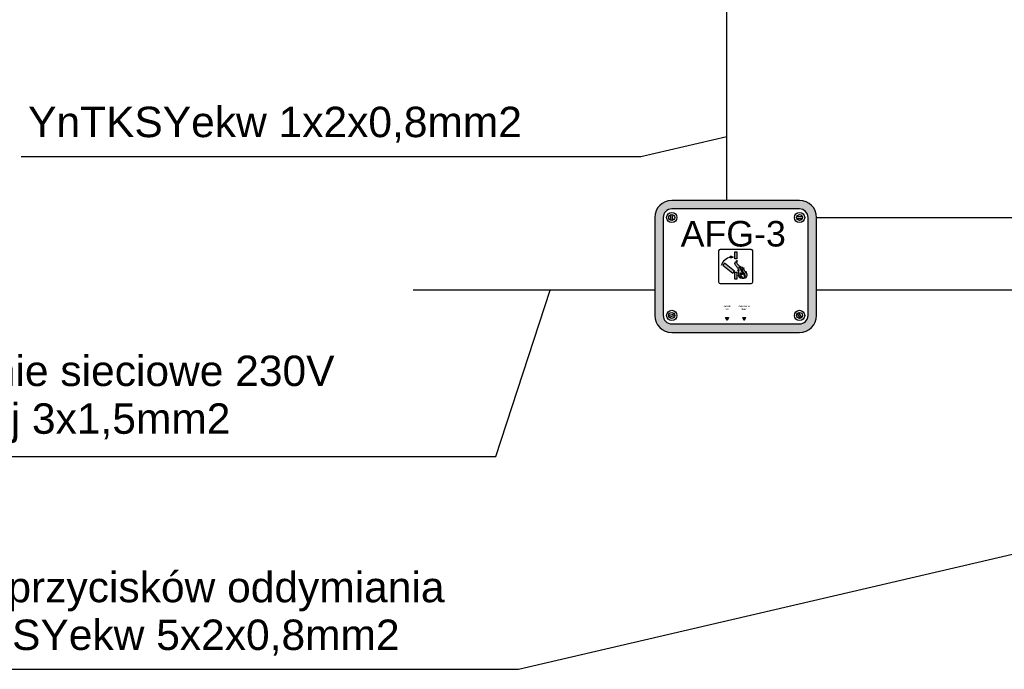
# Model space of a CAD drawing. Header units: millimetres. Extents: x 2709036 to 2756280, y 168165 to 192362.
# Tile 167 of 192: x 2741999 to 2745234, y 171930 to 174066. Entities that reach past the tile are written whole.
import ezdxf
from ezdxf.enums import TextEntityAlignment as Align

# ---------------------------------------------------------------- set-up
doc = ezdxf.new("R2010")
doc.units = ezdxf.units.MM
doc.header["$MEASUREMENT"] = 0
for name, color, linetype in [('D+H Urządzenia', 30, 'Continuous'), ('DH_SO_HDGs', 3, 'Continuous'), ('DH_SO_NKGs', 14, 'Continuous')]:
    doc.layers.add(name, color=color, linetype=linetype)
doc.layers.add('Nowe_Opisy - Etykiety_Nr_pióra__20', color=1, linetype='Continuous', lineweight=13)
doc.styles.get("Standard").update_dxf_attribs({"font": 'arial.ttf'})
doc.styles.add('STYL_AUTOMATYCZNY_1', font='arial.ttf')

# ---------------------------------------------------------------- blocks, each defined once
blk = doc.blocks.new('_baz')
at = {"layer": 'D+H Urządzenia'}
h = blk.add_hatch(color=256, dxfattribs=at)
h.dxf.hatch_style = 1
h.paths.add_polyline_path([(77.16398188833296, 74.99789036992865), (-72.83601811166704, 74.99789036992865, 0.4142135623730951), (-92.83601811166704, 54.99789036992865), (-92.83601811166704, -60.00210963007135, 0.4142135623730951), (-72.83601811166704, -80.00210963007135), (77.16398188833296, -80.00210963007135, 0.4142135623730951), (97.16398188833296, -60.00210963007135), (97.16398188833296, 54.99789036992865, 0.4142135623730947)])
h.paths.add_polyline_path([(-72.83601811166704, 64.99789036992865), (77.16398188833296, 64.99789036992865, -0.4142135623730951), (87.16398188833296, 54.99789036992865), (87.16398188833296, -60.00210963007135, -0.4142135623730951), (77.16398188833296, -70.00210963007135), (-72.83601811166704, -70.00210963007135, -0.4142135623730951), (-82.83601811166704, -60.00210963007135), (-82.83601811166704, 54.99789036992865, -0.4142135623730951)], flags=16)
h.paths.add_polyline_path([(-66.83601811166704, 54.99789036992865, -1), (-78.83601811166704, 54.99789036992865, -1)], flags=0)
h.paths.add_polyline_path([(-69.33601811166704, 54.99789036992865, -1), (-76.33601811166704, 54.99789036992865, -1)], flags=0)
h.paths.add_polyline_path([(-16.0413325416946, 17.50126051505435), (20.36929631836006, 17.50126051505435, -0.414213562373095), (22.1673520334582, 15.70320479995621), (22.1673520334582, -20.70742406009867, -0.4142135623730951), (20.36929631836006, -22.50547977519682), (-16.04133254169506, -22.50547977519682, -0.414213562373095), (-17.83938825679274, -20.7074240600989), (-17.83938825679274, 15.70320479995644, -0.4142135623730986)], flags=0)
h.paths.add_polyline_path([(-3.836018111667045, 9.497890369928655), (-0.8360181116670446, 8.497890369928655), (-3.836018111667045, 7.497890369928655, 0.2360679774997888)], flags=0)
h.paths.add_polyline_path([(-12.86306923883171, -0.925778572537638), (-10.91464544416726, 1.455628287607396), (0.8733185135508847, -8.18906949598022), (-1.07510528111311, -10.57047635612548)], flags=0)
h.paths.add_polyline_path([(1.078740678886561, 14.49789036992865), (3.694125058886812, 14.49789036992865), (3.694125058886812, 6.352599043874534), (1.078740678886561, 6.352599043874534)], flags=0)
h.paths.add_polyline_path([(1.078740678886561, -9.032014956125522), (3.694125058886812, -9.032014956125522), (3.694125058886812, -17.50210963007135), (1.078740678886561, -17.50210963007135)], flags=0)
edge = h.paths.add_edge_path(flags=0)
edge.add_spline(control_points=[(9.91018935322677, -15.98120039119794), (9.766017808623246, -15.95166993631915), (9.352496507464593, -15.85495402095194), (8.818532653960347, -15.51590700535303), (8.259592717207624, -15.27678864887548), (7.771073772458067, -15.06864273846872), (7.811030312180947, -14.55339644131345), (7.347179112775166, -14.54209268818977), (7.328006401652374, -14.16708414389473), (7.614631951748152, -14.41025093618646), (7.892738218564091, -14.56464416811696), (8.398110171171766, -14.59958246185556), (8.864671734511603, -14.66287358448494), (9.19385417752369, -14.67552201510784), (9.881457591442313, -14.56684331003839), (9.391986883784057, -14.53748286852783), (9.192575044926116, -14.35913202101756), (8.875585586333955, -14.15472440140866), (8.718507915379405, -13.73378219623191), (8.273255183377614, -13.38718529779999), (8.126507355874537, -12.7384492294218), (8.021213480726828, -12.14086475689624), (7.88895597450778, -11.61308238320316), (7.514086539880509, -11.20145277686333), (7.717432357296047, -10.76466295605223), (7.290396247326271, -10.23701507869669), (7.722913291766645, -10.39859129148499), (7.872960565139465, -10.58624576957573), (8.033562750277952, -10.79088003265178), (8.228626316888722, -11.01725006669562), (8.546401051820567, -11.12597266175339), (8.635136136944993, -11.53084294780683), (8.979870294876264, -11.77739531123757), (9.135725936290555, -12.08453230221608), (9.469639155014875, -12.27678727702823), (9.585921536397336, -11.95248499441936), (9.639348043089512, -11.58307004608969), (9.629211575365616, -10.93218996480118), (9.547037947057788, -10.05574468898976), (9.234428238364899, -9.169254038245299), (9.195238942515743, -8.175472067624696), (8.828744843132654, -7.43314452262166), (8.449377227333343, -6.693644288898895), (8.16395666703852, -6.064240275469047), (7.858427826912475, -5.417363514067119), (7.353847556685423, -4.993625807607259), (6.97560724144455, -4.455875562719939), (6.743122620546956, -3.995949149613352), (5.861449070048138, -3.487776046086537), (6.364361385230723, -3.492071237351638), (6.666480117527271, -3.69098027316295), (7.079666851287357, -3.984593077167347), (7.502074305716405, -4.526938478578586), (8.237762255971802, -4.723884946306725), (8.754274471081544, -5.299425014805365), (9.098972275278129, -5.820072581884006), (9.653545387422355, -6.171720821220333), (10.1737186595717, -6.716858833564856), (10.42500920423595, -7.507232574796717), (10.89162087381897, -8.434424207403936), (11.28898343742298, -9.311169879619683), (11.40593446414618, -10.34040848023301), (11.53292508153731, -11.04246333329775), (11.44060567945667, -11.60466094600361), (11.34491296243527, -12.08332468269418), (11.83661460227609, -12.06928942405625), (11.92502700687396, -11.49481963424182), (12.27049410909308, -11.18486791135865), (12.69812290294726, -10.20974623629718), (12.5110100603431, -11.05127105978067), (12.32570507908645, -11.45858568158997), (12.38163561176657, -12.09972219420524), (12.3955436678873, -12.64140977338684), (12.48609374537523, -13.23085770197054), (12.15431823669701, -13.47664992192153), (12.30203999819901, -14.02775809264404), (12.51093950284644, -13.52960655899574), (13.07352229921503, -13.41973941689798), (13.1353493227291, -12.76606485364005), (13.40642005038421, -11.6441289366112), (13.24955204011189, -13.37160719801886), (13.40359610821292, -14.34440598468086), (12.42594242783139, -14.95549090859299), (11.78009026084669, -15.69635263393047), (11.31048911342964, -16.08117922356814), (10.00478072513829, -16.07130614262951), (10.27684768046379, -16.0078226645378)], knot_values=[0, 0, 0, 0, 0.4399983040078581, 1.272790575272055, 1.835325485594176, 2.366043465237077, 2.603261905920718, 3.163729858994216, 3.256771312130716, 3.464969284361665, 3.840288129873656, 4.452715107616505, 4.87435585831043, 5.200296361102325, 5.675130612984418, 5.912547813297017, 6.183988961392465, 6.547522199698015, 6.986509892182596, 7.481226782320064, 8.172878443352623, 8.884533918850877, 9.325908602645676, 9.804971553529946, 10.36515905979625, 10.71950043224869, 11.01396366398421, 11.21142403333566, 11.50940761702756, 11.77268812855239, 12.10836470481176, 12.42049204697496, 12.91520887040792, 13.27868263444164, 13.57314589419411, 13.67718839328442, 14.19732129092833, 14.75557036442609, 15.59810631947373, 16.83949180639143, 17.54348973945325, 18.54570281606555, 19.27399992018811, 20.04418026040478, 20.62720494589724, 21.38482155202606, 22.01777080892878, 22.48313024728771, 23.27297172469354, 23.36609755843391, 23.8246208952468, 24.35533887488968, 24.88189977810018, 25.84048466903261, 26.49868579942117, 27.16011043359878, 27.6908283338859, 28.44844494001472, 29.36493473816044, 30.1351150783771, 31.5781732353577, 32.19007104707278, 33.26409336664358, 33.59305073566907, 34.06058272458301, 34.24683439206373, 34.78948522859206, 35.39620024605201, 36.04263605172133, 36.51707305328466, 37.00280036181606, 37.60757016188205, 38.30693318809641, 38.72561999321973, 39.22672650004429, 39.5209762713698, 39.68875603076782, 40.41582245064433, 41.04862278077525, 41.62408342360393, 42.83362302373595, 43.67229021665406, 44.92287239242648, 45.77853401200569, 46.50722729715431, 47.34536013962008, 47.34536013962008, 47.34536013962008, 47.34536013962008], degree=3, periodic=0)
edge.add_spline(control_points=[(10.17208644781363, -16.0078226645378), (10.09025690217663, -16.01228602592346), (9.890720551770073, -15.93974145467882), (9.910189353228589, -15.98120039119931)], knot_values=[0, 0, 0, 0, 0.2458535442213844, 0.2458535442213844, 0.2458535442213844, 0.2458535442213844], degree=3, periodic=0)
h.paths.add_polyline_path([(-66.83601811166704, -60.00210963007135, -1), (-78.83601811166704, -60.00210963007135, -1)], flags=0)
h.paths.add_polyline_path([(-69.33601811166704, -60.00210963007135, -1), (-76.33601811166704, -60.00210963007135, -1)], flags=0)
h.paths.add_polyline_path([(-9.586018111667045, -62.50210963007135), (-6.086018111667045, -62.50210963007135), (-7.836018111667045, -66.00210963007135)], flags=0)
h.paths.add_polyline_path([(10.41398188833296, -62.50210963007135), (13.91398188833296, -62.50210963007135), (12.16398188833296, -66.00210963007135)], flags=0)
h.paths.add_polyline_path([(83.16398188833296, 54.99789036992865, -1), (71.16398188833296, 54.99789036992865, -1)], flags=0)
h.paths.add_polyline_path([(80.66398188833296, 54.99789036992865, -1), (73.66398188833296, 54.99789036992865, -1)], flags=0)
h.paths.add_polyline_path([(48.41651374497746, -61.96617413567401), (51.19063956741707, -61.96617413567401), (51.37156081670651, -61.96617413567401), (51.60815014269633, -61.99400817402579), (51.84010046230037, -62.0197804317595), (52.26688905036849, -62.11462234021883), (52.7317663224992, -62.28895131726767), (53.07016963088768, -62.53066796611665), (53.33452323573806, -62.77468667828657), (53.53134964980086, -63.16833950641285), (53.58179585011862, -63.50464750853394), (53.56144471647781, -63.93202131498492), (53.48694773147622, -64.23000925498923), (53.62147891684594, -64.23000925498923), (53.77920513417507, -63.71044053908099), (54.48433410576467, -63.71044053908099), (54.69772839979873, -63.04242361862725), (55.22657512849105, -63.04242361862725), (55.02245884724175, -63.71044053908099), (55.87481466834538, -63.71044053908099), (56.4048827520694, -61.98473016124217), (58.2975973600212, -61.98473016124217), (57.85225274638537, -63.4321001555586), (58.91922421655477, -63.4321001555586), (59.37384684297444, -61.98473016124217), (61.25728343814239, -61.98473016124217), (60.01402972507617, -66.00210969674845), (58.13059312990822, -66.00210969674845), (58.57593774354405, -64.55473970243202), (57.50896627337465, -64.55473970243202), (57.06362165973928, -66.00210969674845), (55.17090705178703, -66.00210969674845), (55.71522427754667, -64.23000925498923), (54.86473262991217, -64.23000925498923), (54.66061634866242, -64.89802617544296), (54.12249160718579, -64.89802617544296), (54.32660788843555, -64.23000925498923), (53.50135306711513, -64.23000925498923), (53.31277412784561, -64.62812034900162), (53.12046622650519, -64.91658220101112), (52.83980633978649, -65.19724208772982), (52.66584360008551, -65.32481476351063), (52.39863683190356, -65.52076639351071), (52.09988482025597, -65.64026719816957), (51.84010046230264, -65.7516033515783), (51.56176007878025, -65.82582745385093), (51.2834196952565, -65.9000515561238), (51.00507931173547, -65.93716360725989), (50.71746091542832, -65.97427565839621), (50.56901271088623, -65.98355367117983), (50.2906723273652, -66.00210969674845), (47.16398201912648, -66.00210969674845)], flags=0)
h.paths.add_polyline_path([(49.95666386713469, -62.99603355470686), (50.12366809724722, -62.99603355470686), (50.38583143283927, -62.98223548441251), (50.66179283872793, -62.99603355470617), (51.02565746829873, -63.01518432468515), (51.49906722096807, -63.15442248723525), (51.72876430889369, -63.5372509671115), (51.72876430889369, -63.97393610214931), (51.53083336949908, -64.40938416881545), (51.24630764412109, -64.69390989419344), (50.87982613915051, -64.87715064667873), (50.51843257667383, -64.9545921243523), (50.25356027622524, -64.9722502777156), (50.11439008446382, -64.9722502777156), (49.98449790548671, -64.9722502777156), (49.85460572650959, -64.9722502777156), (49.71543553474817, -64.9722502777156), (49.46492918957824, -64.96297226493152), (49.34431502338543, -64.96297226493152)], flags=0)
h.paths.add_polyline_path([(61.83252023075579, -61.98473016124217), (66.36019046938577, -61.98473016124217), (66.44369258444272, -61.97545214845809), (66.6106968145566, -61.90122804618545), (66.74677433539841, -61.79916990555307), (66.89831521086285, -61.66927772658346), (66.9717788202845, -61.60630891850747), (66.87975918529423, -61.84555996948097), (66.81980894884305, -62.04039823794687), (66.71275495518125, -62.31873862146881), (66.6385308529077, -62.55996695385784), (66.42841115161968, -62.89015505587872), (66.09731344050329, -63.08881368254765), (61.48923375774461, -63.08881368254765)], flags=0)
h.paths.add_polyline_path([(61.38717561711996, -63.44137816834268), (65.92412386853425, -63.44137816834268), (66.0076259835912, -63.4321001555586), (66.09112809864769, -63.39498810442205), (66.16535220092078, -63.35787605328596), (66.24189580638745, -63.30684698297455), (66.45297059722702, -63.12592573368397), (66.51791668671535, -63.07025765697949), (66.48080463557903, -63.18159381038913), (66.44369258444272, -63.30220797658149), (66.4065805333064, -63.42282214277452), (66.34763786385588, -63.61438581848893), (66.23029829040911, -63.89600079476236), (66.13751816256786, -64.11867310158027), (65.91161872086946, -64.44138658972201), (65.59939342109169, -64.54546168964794), (61.04388914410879, -64.54546168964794)], flags=0)
h.paths.add_polyline_path([(60.93255299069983, -64.89802617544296), (65.46950124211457, -64.89802617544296), (65.55300335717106, -64.88874816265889), (65.63650547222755, -64.85163611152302), (65.71072957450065, -64.81452406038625), (65.78495367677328, -64.75885598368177), (65.89628983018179, -64.67071486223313), (66.06036416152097, -64.52714982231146), (66.05609321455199, -64.54103039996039), (66.07257207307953, -64.52690566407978), (66.0261820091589, -64.63824181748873), (65.96623177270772, -64.83308008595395), (65.85917777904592, -65.11142046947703), (65.7849536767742, -65.35264880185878), (65.61794944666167, -65.68665726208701), (65.34804362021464, -65.95656308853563), (65.05199066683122, -66.00210969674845), (60.59854453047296, -66.00210969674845)], flags=0)
h.paths.add_polyline_path([(83.16398188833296, -60.00210963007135, -1), (71.16398188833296, -60.00210963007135, -1)], flags=0)
h.paths.add_polyline_path([(80.66398188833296, -60.00210963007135, -1), (73.66398188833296, -60.00210963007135, -1)], flags=0)
h.paths.add_polyline_path([(-10.3718298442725, -54.05361031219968), (-5.300206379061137, -54.05361031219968), (-5.300206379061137, -50.94924469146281), (-10.3718298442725, -50.94924469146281)], flags=8)
h.paths.add_polyline_path([(8.00572813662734, -54.04303732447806), (16.32223564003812, -54.04303732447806), (16.32223564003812, -50.99392409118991), (8.00572813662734, -50.99392409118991)], flags=8)
h.paths.add_polyline_path([(4.987992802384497, -51.2401723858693), (19.33997097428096, -51.2401723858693), (19.33997097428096, -47.33976310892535), (4.987992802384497, -47.33976310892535)], flags=8)
h.paths.add_polyline_path([(-12.77053380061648, -50.54303732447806), (-2.901502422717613, -50.54303732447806), (-2.901502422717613, -47.49392409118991), (-12.77053380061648, -47.49392409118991)], flags=8)
h = blk.add_hatch(color=256, dxfattribs=at)
h.dxf.hatch_style = 1
h.paths.add_polyline_path([(3.694125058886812, 14.49789036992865), (1.078740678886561, 14.49789036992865), (1.078740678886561, 6.352599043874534), (3.694125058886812, 6.352599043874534)])
h.paths.add_polyline_path([(-10.91464544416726, 1.455628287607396), (-12.86306923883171, -0.925778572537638), (-1.07510528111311, -10.57047635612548), (0.8733185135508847, -8.18906949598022)])
h.paths.add_polyline_path([(3.694125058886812, -9.032014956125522), (1.078740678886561, -9.032014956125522), (1.078740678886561, -17.50210963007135), (3.694125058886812, -17.50210963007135)])
for points in [[(-3.836018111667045, 7.497890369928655), (-0.8360181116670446, 8.497890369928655), (-3.836018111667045, 9.497890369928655, -0.2360679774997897)], [(-9.586018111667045, -62.50210963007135), (-6.086018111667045, -62.50210963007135), (-7.836018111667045, -66.00210963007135)], [(10.41398188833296, -62.50210963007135), (13.91398188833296, -62.50210963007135), (12.16398188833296, -66.00210963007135)]]:
    blk.add_hatch(color=256, dxfattribs=at).paths.add_polyline_path(points)
h = blk.add_hatch(color=1, dxfattribs=at)
h.dxf.hatch_style = 1
edge = h.paths.add_edge_path()
edge.add_spline(control_points=[(14.18813474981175, -8.099294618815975), (14.16347169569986, -8.530551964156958), (14.12429705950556, -9.215558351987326), (13.63393004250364, -11.00526358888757), (13.54635337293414, -8.978761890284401), (12.84227314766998, -8.195525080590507), (12.16420817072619, -7.187678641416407), (11.77055245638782, -6.085367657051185), (11.30992783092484, -5.243304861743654), (11.84492184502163, -3.557487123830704), (11.07522858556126, -4.790408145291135), (10.85994571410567, -6.284195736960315), (10.02168999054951, -3.703295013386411), (8.05139097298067, -3.077813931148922), (6.058504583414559, -1.409455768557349), (4.38099667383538, -0.09269540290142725), (3.466832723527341, 1.114281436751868), (3.288213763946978, 2.258449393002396), (3.421514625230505, 3.330545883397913), (4.079710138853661, 3.90833477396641), (4.089076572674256, 4.625618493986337), (2.92403880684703, 3.657254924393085), (2.332028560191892, 3.357857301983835), (1.831387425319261, 2.497708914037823), (1.317953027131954, 1.831539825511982), (1.264068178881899, 0.5212719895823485), (1.931750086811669, -0.8338214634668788), (3.045903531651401, -2.265539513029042), (3.914614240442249, -3.698450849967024), (5.184431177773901, -5.074410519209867), (5.785275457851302, -5.970350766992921), (6.812046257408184, -7.754343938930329), (5.48299068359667, -6.529379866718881), (4.874334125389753, -6.60850483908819), (3.907552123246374, -6.879567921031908), (5.031712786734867, -7.026356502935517), (5.099675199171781, -7.920747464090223), (5.626829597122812, -8.724190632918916), (5.794631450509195, -10.02163988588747), (6.120631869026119, -11.45210888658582), (6.150520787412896, -12.54536412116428), (6.924916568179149, -13.51426031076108), (6.129379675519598, -13.29201103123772), (5.864632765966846, -12.89929064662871), (5.537387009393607, -12.71179552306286), (5.056791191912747, -12.68990170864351), (5.577721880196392, -13.46620906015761), (5.905211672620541, -14.07788221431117), (6.347217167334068, -15.16093323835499), (7.207339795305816, -16.18026574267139), (8.626879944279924, -16.32007322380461), (10.39566350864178, -16.6119569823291), (12.29072110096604, -16.51222271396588), (14.08150564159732, -15.8014793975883), (15.18971954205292, -14.396552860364), (15.27684935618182, -12.64305264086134), (15.04111827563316, -11.11785022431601), (14.53094902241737, -9.99956496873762), (14.40576404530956, -9.009911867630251), (14.18813474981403, -8.415585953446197), (14.18813474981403, -8.099294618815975)], knot_values=[0, 0, 0, 0, 1.500270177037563, 2.383019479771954, 3.624404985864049, 4.853738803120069, 6.067168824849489, 7.130192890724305, 8.281114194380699, 9.31405967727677, 10.12803591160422, 11.17357997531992, 12.57029402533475, 14.99118423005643, 17.92410264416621, 20.03457523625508, 21.48010938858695, 22.28320408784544, 23.46929663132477, 24.57235807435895, 24.61887884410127, 25.53592543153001, 26.85901216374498, 27.53013120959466, 28.34410744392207, 29.37179208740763, 31.22936777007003, 32.76571873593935, 34.80528854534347, 36.32474506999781, 38.06713221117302, 39.04533759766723, 40.09143926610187, 41.11687975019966, 41.51466929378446, 42.11990642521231, 42.97410016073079, 44.03712427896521, 44.94042866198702, 46.87542856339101, 48.23022611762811, 48.75043831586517, 49.32635938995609, 49.65545996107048, 50.28005421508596, 50.37318007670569, 50.96167962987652, 51.81587331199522, 53.16842502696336, 54.18913774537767, 55.67979487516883, 57.18138368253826, 59.65622520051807, 61.23980673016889, 62.83160546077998, 64.70694311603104, 66.31313253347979, 67.44609781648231, 68.34940225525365, 69.29827625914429, 69.29827625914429, 69.29827625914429, 69.29827625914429], degree=3, periodic=0)
edge = h.paths.add_edge_path(flags=16)
edge.add_spline(control_points=[(9.909395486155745, -15.98103774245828), (9.765493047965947, -15.95154714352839), (9.352261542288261, -15.85480482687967), (8.818532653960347, -15.51590700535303), (8.259592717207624, -15.27678864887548), (7.771073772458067, -15.06864273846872), (7.811030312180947, -14.55339644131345), (7.347179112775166, -14.54209268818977), (7.328006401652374, -14.16708414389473), (7.614631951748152, -14.41025093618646), (7.892738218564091, -14.56464416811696), (8.398110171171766, -14.59958246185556), (8.864671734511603, -14.66287358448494), (9.19385417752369, -14.67552201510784), (9.881457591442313, -14.56684331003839), (9.391986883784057, -14.53748286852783), (9.192575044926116, -14.35913202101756), (8.875585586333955, -14.15472440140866), (8.718507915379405, -13.73378219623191), (8.273255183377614, -13.38718529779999), (8.126507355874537, -12.7384492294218), (8.021213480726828, -12.14086475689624), (7.88895597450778, -11.61308238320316), (7.514086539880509, -11.20145277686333), (7.717432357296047, -10.76466295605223), (7.290396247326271, -10.23701507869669), (7.722913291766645, -10.39859129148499), (7.872960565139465, -10.58624576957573), (8.033562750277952, -10.79088003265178), (8.228626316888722, -11.01725006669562), (8.546401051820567, -11.12597266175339), (8.635136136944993, -11.53084294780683), (8.979870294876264, -11.77739531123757), (9.135725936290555, -12.08453230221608), (9.469639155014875, -12.27678727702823), (9.585921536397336, -11.95248499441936), (9.639348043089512, -11.58307004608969), (9.629211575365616, -10.93218996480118), (9.547037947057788, -10.05574468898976), (9.234428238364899, -9.169254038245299), (9.195238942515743, -8.175472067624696), (8.828744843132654, -7.43314452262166), (8.449377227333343, -6.693644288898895), (8.16395666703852, -6.064240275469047), (7.858427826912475, -5.417363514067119), (7.353847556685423, -4.993625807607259), (6.97560724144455, -4.455875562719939), (6.743122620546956, -3.995949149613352), (5.861449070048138, -3.487776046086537), (6.364361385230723, -3.492071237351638), (6.666480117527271, -3.69098027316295), (7.079666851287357, -3.984593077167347), (7.502074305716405, -4.526938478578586), (8.237762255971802, -4.723884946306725), (8.754274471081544, -5.299425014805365), (9.098972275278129, -5.820072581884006), (9.653545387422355, -6.171720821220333), (10.1737186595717, -6.716858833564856), (10.42500920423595, -7.507232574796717), (10.89162087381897, -8.434424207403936), (11.28898343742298, -9.311169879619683), (11.40593446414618, -10.34040848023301), (11.53292508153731, -11.04246333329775), (11.44060567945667, -11.60466094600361), (11.34491296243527, -12.08332468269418), (11.83661460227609, -12.06928942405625), (11.92502700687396, -11.49481963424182), (12.27049410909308, -11.18486791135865), (12.69812290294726, -10.20974623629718), (12.5110100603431, -11.05127105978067), (12.32570507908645, -11.45858568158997), (12.38163561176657, -12.09972219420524), (12.3955436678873, -12.64140977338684), (12.48609374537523, -13.23085770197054), (12.15431823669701, -13.47664992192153), (12.30203999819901, -14.02775809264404), (12.51093950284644, -13.52960655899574), (13.07352229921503, -13.41973941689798), (13.1353493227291, -12.76606485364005), (13.40642005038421, -11.6441289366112), (13.24955204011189, -13.37160719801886), (13.40359610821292, -14.34440598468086), (12.42594242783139, -14.95549090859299), (11.78009026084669, -15.69635263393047), (11.31048911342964, -16.08117922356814), (10.00478072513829, -16.07130614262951), (10.27684768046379, -16.0078226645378)], knot_values=[0, 0, 0, 0, 0.4391906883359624, 1.271982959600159, 1.83451786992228, 2.365235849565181, 2.602454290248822, 3.162922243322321, 3.255963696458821, 3.464161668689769, 3.83948051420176, 4.45190749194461, 4.873548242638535, 5.199488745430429, 5.674322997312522, 5.911740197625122, 6.18318134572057, 6.54671458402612, 6.9857022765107, 7.480419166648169, 8.172070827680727, 8.883726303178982, 9.32510098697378, 9.80416393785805, 10.36435144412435, 10.7186928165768, 11.01315604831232, 11.21061641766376, 11.50860000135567, 11.77188051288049, 12.10755708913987, 12.41968443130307, 12.91440125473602, 13.27787501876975, 13.57233827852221, 13.67638077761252, 14.19651367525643, 14.7547627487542, 15.59729870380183, 16.83868419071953, 17.54268212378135, 18.54489520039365, 19.27319230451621, 20.04337264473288, 20.62639733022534, 21.38401393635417, 22.01696319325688, 22.48232263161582, 23.27216410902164, 23.36528994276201, 23.8238132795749, 24.35453125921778, 24.88109216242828, 25.83967705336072, 26.49787818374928, 27.15930281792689, 27.690020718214, 28.44763732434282, 29.36412712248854, 30.13430746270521, 31.5773656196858, 32.18926343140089, 33.26328575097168, 33.59224311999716, 34.05977510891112, 34.24602677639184, 34.78867761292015, 35.39539263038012, 36.04182843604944, 36.51626543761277, 37.00199274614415, 37.60676254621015, 38.30612557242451, 38.72481237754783, 39.22591888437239, 39.5201686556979, 39.68794841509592, 40.41501483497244, 41.04781516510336, 41.62327580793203, 42.83281540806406, 43.67148260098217, 44.92206477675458, 45.77772639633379, 46.50641968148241, 47.34455252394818, 47.34455252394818, 47.34455252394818, 47.34455252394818], degree=3, periodic=0)
edge.add_spline(control_points=[(10.27684768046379, -16.0078226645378), (10.15995207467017, -16.01419869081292), (9.865566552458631, -15.9126611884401), (9.909395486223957, -15.98103774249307)], knot_values=[0, 0, 0, 0, 0.351208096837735, 0.351208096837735, 0.351208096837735, 0.351208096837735], degree=3, periodic=0)
for p, q in [((-73.3938017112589, 51.54262229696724), (-74.26143533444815, 58.19448007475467)), ((-71.41060088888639, 51.80130066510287), (-72.2782345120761, 58.45315844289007)), ((73.80987992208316, 55.99789036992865), (80.5180838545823, 55.99789036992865)), ((73.80987992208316, 53.99789036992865), (80.5180838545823, 53.99789036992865)), ((79.91520399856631, -62.16561994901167), (76.04669550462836, -56.68523291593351)), ((-76.33422639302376, -60.11408650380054), (-69.97026536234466, -57.99276616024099)), ((-75.70177086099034, -62.0114530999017), (-69.33780983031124, -59.89013275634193)), ((78.28126827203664, -63.31898634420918), (74.41275977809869, -57.83859931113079))]:
    blk.add_line(p, q, dxfattribs=at)
for points in [[(-72.83601811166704, -80.00210963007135), (77.16398188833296, -80.00210963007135, 0.4142135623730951), (97.16398188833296, -60.00210963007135), (97.16398188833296, 54.99789036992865, 0.4142135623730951), (77.16398188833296, 74.99789036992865), (-72.83601811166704, 74.99789036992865, 0.4142135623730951), (-92.83601811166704, 54.99789036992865), (-92.83601811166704, -60.00210963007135, 0.4142135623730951)], [(-72.83601811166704, -70.00210963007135), (77.16398188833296, -70.00210963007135, 0.414213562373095), (87.16398188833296, -60.00210963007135), (87.16398188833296, 54.99789036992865, 0.414213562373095), (77.16398188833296, 64.99789036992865), (-72.83601811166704, 64.99789036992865, 0.414213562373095), (-82.83601811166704, 54.99789036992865), (-82.83601811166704, -60.00210963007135, 0.414213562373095)], [(-17.83938825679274, -20.70742406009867, 0.414213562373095), (-16.04133254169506, -22.50547977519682), (20.36929631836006, -22.50547977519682, 0.414213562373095), (22.1673520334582, -20.70742406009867), (22.1673520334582, 15.70320479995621, 0.414213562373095), (20.36929631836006, 17.50126051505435), (-16.04133254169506, 17.50126051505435, 0.4142135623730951), (-17.83938825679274, 15.70320479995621)], [(-0.8360181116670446, 8.497890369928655), (-3.836018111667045, 7.497890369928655, 0.2360679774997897), (-3.836018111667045, 9.497890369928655)], [(-3.836018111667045, 9.497890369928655, -0.2360679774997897), (-3.836018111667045, 7.497890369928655), (-0.8360181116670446, 8.497890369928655)]]:
    blk.add_lwpolyline(points, format="xyb", close=True, dxfattribs=at)
for points in [[(3.694125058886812, 14.49789036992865), (3.694125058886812, 6.352599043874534), (1.078740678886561, 6.352599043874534), (1.078740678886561, 14.49789036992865)], [(-1.07510528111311, -10.57047635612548), (0.8733185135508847, -8.18906949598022), (-10.91464544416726, 1.455628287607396), (-12.86306923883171, -0.925778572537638)], [(3.694125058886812, -9.032014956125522), (3.694125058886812, -17.50210963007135), (1.078740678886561, -17.50210963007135), (1.078740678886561, -9.032014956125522)], [(-7.836018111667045, -66.00210963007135), (-9.586018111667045, -62.50210963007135), (-6.086018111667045, -62.50210963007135), (-7.836018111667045, -66.00210963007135)], [(12.16398188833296, -66.00210963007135), (10.41398188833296, -62.50210963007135), (13.91398188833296, -62.50210963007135), (12.16398188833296, -66.00210963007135)]]:
    blk.add_lwpolyline(points, close=True, dxfattribs=at)
for centre, radius in [((-72.83601811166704, 54.99789036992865), 6), ((-72.83601811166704, 54.99789036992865), 3.5), ((77.16398188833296, 54.99789036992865), 6), ((77.16398188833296, 54.99789036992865), 3.5), ((-72.83601811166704, -60.00210963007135), 6), ((-72.83601811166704, -60.00210963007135), 3.5), ((77.16398188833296, -60.00210963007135), 6), ((77.16398188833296, -60.00210963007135), 3.5)]:
    blk.add_circle(centre, radius, dxfattribs=at)
blk.add_arc((-1.336018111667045, -5.602109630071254), 14.1088624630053, 99.26193955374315, 163.1062698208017, dxfattribs=at)
at = {"layer": 'D+H Urządzenia', "ltscale": 10, "end_tangent": (0, 1)}
blk.add_spline([(14.18813474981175, -8.099294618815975), (14.00188291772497, -9.587958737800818), (13.72250533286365, -10.42533230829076), (13.44312763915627, -9.215792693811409), (12.83780937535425, -8.145815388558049), (12.18592823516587, -7.122358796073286), (11.76686180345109, -6.1454230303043), (11.48748410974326, -5.028924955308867), (11.62717295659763, -4.005468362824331), (11.20810652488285, -4.703279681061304), (10.83560296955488, -5.680215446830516), (10.13715884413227, -4.470675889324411), (8.22807829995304, -2.982011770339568), (5.853368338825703, -1.260743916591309), (4.270228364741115, 0.1348786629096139), (3.478658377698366, 1.344418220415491), (3.338969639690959, 2.135271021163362), (3.571784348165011, 3.29828986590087), (4.08397664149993, 4.275225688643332), (4.08397664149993, 4.321746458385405), (3.245843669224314, 3.949580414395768), (2.221458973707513, 3.112206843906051), (1.848955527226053, 2.553957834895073), (1.429889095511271, 1.856146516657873), (1.336763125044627, 0.8326899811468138), (2.035207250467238, -0.888577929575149), (2.919903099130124, -2.1446382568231), (4.08397664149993, -3.819385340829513), (5.061798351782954, -4.982404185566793), (6.03962017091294, -6.42454753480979), (6.458686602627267, -7.308441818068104), (5.573990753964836, -6.750192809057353), (4.549606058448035, -6.703672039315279), (4.177102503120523, -6.843234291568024), (4.735857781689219, -7.075838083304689), (5.154924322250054, -7.820170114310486), (5.573990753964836, -8.797105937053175), (5.760242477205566, -9.681000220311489), (6.086183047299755, -11.58835109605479), (6.458686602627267, -12.89093219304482), (6.691501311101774, -13.35613971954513), (6.132746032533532, -13.21657746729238), (5.899931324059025, -12.98397373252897), (5.341176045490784, -12.70484917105), (5.248050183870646, -12.70484917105), (5.434301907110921, -13.26309823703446), (5.853368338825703, -14.00743026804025), (6.458686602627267, -15.21696982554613), (7.157130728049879, -15.9613019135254), (8.600581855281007, -16.33346790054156), (10.09059596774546, -16.51955092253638), (12.55843179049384, -16.33346790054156), (14.00188291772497, -15.68217740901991), (14.9797047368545, -14.42611702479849), (15.21251933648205, -12.56528691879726), (14.93314175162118, -10.98358131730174), (14.56063819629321, -9.913604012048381), (14.37438647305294, -9.02970967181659), (14.18813474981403, -8.099294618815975)], degree=3, dxfattribs=at)
at = {"layer": 'D+H Urządzenia'}
for points, start_tangent in [([(10.27684768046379, -16.0078226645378), (11.1149805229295, -16.0078226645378), (11.76686169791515, -15.68217740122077), (12.37218004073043, -15.07740760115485), (13.25687588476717, -14.19351335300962), (13.30343871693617, -13.35613974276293), (13.30343871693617, -12.14660014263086), (13.16375005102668, -12.70484921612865), (12.97749821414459, -13.30961901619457), (12.41874287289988, -13.77482654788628), (12.3256170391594, -13.91438881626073), (12.23249120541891, -13.63526427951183), (12.41874287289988, -13.17005674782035), (12.41874287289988, -12.75136994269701), (12.37218004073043, -12.05355868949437), (12.37218004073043, -11.44878888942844), (12.51186887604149, -10.98358135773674), (12.60499470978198, -10.51837382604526), (12.27905403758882, -11.07662281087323), (11.95311353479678, -11.58835115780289), (11.67373586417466, -12.05355868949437), (11.48748419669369, -12.05355868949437), (11.44092119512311, -11.58835115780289), (11.48748419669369, -11.26270589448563), (11.39435819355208, -10.19272856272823), (11.30123235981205, -9.587958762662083), (10.78904002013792, -8.23885689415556), (10.46309951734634, -7.541045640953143), (10.09059584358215, -6.703672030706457), (9.578403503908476, -6.145423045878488), (9.159337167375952, -5.819777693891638), (8.740270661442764, -5.308049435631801), (8.274641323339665, -4.842841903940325), (7.43650831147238, -4.377634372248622), (7.064004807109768, -4.005468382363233), (6.644938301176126, -3.679823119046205), (6.225871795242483, -3.493740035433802), (6.132745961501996, -3.493740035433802), (6.691501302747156, -4.051989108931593), (6.970878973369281, -4.424155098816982), (7.343382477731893, -4.935883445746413), (7.855574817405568, -5.494132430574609), (8.134952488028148, -6.00586077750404), (8.46089299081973, -6.703672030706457), (8.78683366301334, -7.354962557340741), (9.159337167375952, -8.28537762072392), (9.252463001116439, -8.98318896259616), (9.531840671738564, -10.19272856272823), (9.624966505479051, -11.0301020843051), (9.624966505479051, -11.58835115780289), (9.531840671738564, -12.10007941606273), (9.485277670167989, -12.19312095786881), (9.205899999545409, -12.10007941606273), (8.973085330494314, -11.82095487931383), (8.647144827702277, -11.44878888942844), (8.507455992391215, -11.16966435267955), (8.228078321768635, -10.98358135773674), (8.041826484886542, -10.79749836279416), (7.855574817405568, -10.56489455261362), (7.715885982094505, -10.42533228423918), (7.43650831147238, -10.33229083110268), (7.576197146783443, -10.65793609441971), (7.622760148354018, -11.21618507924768), (7.855574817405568, -11.63487188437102), (7.995263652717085, -12.05355868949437), (8.134952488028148, -12.75136994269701), (8.367767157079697, -13.40266046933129), (8.69370765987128, -13.77482654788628), (8.926522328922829, -14.14699253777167), (9.205899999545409, -14.3795963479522), (9.438714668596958, -14.51915861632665), (9.671529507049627, -14.56567934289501), (9.205899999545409, -14.6587208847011), (8.879959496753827, -14.6587208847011), (8.46089299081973, -14.61220006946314), (7.855574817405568, -14.51915861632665), (7.529634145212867, -14.33307553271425), (7.343382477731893, -14.24003407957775), (7.343382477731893, -14.33307553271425), (7.762448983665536, -14.70524161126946), (7.809011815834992, -14.9378453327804), (8.228078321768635, -15.26349059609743), (8.740270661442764, -15.49609440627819), (9.485277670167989, -15.86826039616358), (10.04403301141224, -16.0078226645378)], (-0.9738323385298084, -0.2272317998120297, -0.004035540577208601)), ([(10.27684768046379, -16.0078226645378), (9.914756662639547, -15.9882505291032), (9.939271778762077, -16.0078226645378), (9.954384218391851, -16.01134565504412)], (-0.99851575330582, -0.05446366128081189))]:
    blk.add_spline(points, degree=3, dxfattribs=dict(at, start_tangent=start_tangent))
for s, p in [('Betrieb', (-7.836018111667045, -50.00210963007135)), ('OK', (-7.836018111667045, -53.50210963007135)), ('Auslösung', (12.16398188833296, -50.00210963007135)), ('Alarm', (12.16398188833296, -53.50210963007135))]:
    blk.add_text(s, height=2, dxfattribs=at).set_placement(p, align=Align.CENTER)
at = {"layer": 'D+H Urządzenia', "insert": (-62.34128764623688, 50.91795371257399), "char_height": 30, "attachment_point": 1}
blk.add_mtext_dynamic_manual_height_columns('AFG-3', width=143.9046009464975, gutter_width=12.5, heights=[0], dxfattribs=at)

msp = doc.modelspace()

# ---------------------------------------------------------------- linework, layer by layer
at = {"color": 1}
msp.add_line((2744321.910988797, 173471.8996498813), (2744321.788383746, 174110.6202304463), dxfattribs=at)
at = {"color": 3}
for p, q in [((2744617.123831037, 173415.8996498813), (2745358.420333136, 173415.8996498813)), ((2744617.123831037, 173177.8823198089), (2745358.420333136, 173177.8823198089))]:
    msp.add_line(p, q, dxfattribs=at)
at = {"layer": 'DH_SO_HDGs', "color": 252}
for p, q in [((2744039.955715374, 173616.4958786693), (2744321.870589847, 173682.3611338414)), ((2742004.028039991, 173616.4958786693), (2744039.955715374, 173616.4958786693)), ((2743563.590332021, 172629.4764962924), (2743741.792171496, 173177.1760996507)), ((2741527.662656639, 172629.4764962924), (2743563.590332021, 172629.4764962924)), ((2743638.012980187, 171930.0230969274), (2745598.726291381, 172388.1148624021)), ((2741602.085304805, 171930.0230969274), (2743638.012980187, 171930.0230969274))]:
    msp.add_line(p, q, dxfattribs=at)
at = {"layer": 'DH_SO_NKGs'}
msp.add_line((2744085.123831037, 173177.1760996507), (2743291.838336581, 173177.1760996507), dxfattribs=at)

# ---------------------------------------------------------------- block references
at = {"xscale": 2.8, "yscale": 2.8, "zscale": 2.8}
msp.add_blockref('_baz', (2744345.06468175, 173261.9055568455), dxfattribs=at)

# ---------------------------------------------------------------- texts
at = {"layer": 'Nowe_Opisy - Etykiety_Nr_pióra__20', "color": 1, "linetype": 'Continuous', "lineweight": 13, "char_height": 150.0000000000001, "width": 2131.582028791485, "attachment_point": 7, "line_spacing_factor": 0.9419152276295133, "style": 'STYL_AUTOMATYCZNY_1'}
for s, insert in [('{\\H0.666667x;\\C7;\\PYnTKSYekw 1x2x0,8mm2}', (2742026.488014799, 173661.5099190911)), ('{\\H0.666667x;\\C7;zasilanie sieciowe 230V\\PN2XH-j 3x1,5mm2}', (2741550.122631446, 172674.4905367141)), ('{\\H0.666667x;\\C7;Linia przycisków oddymiania \\P\\fArial|b0|i0|c238|p38;YnTKSYekw 5x2x0,8mm2}', (2741624.545279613, 171975.0371373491))]:
    msp.add_mtext(s, dxfattribs=dict(at, insert=insert))

doc.saveas('drawing.dxf')
